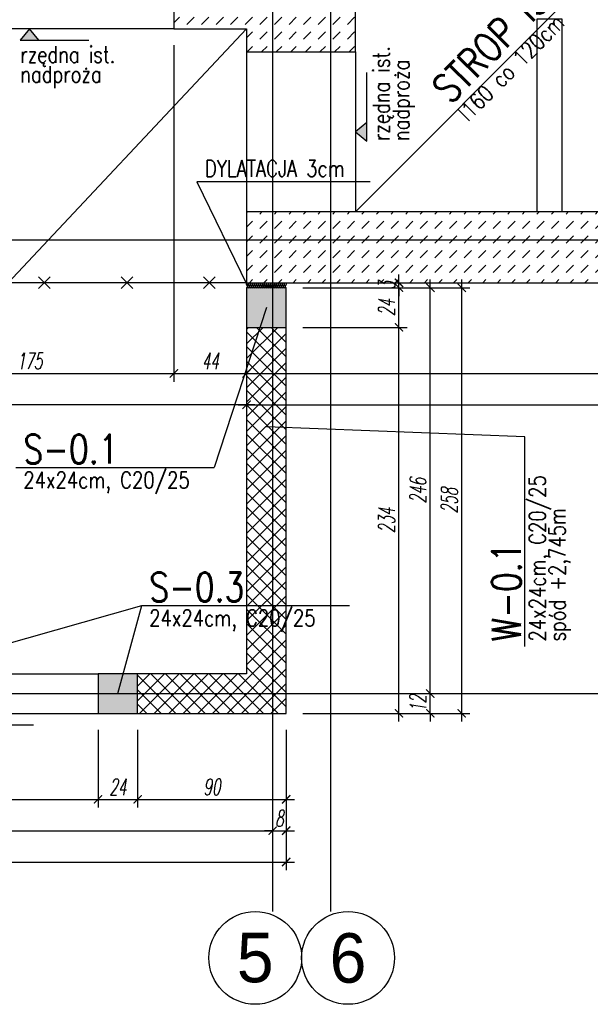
# Model space of a CAD drawing. Header units: millimetres. Extents: x -66901 to 936319, y -323998 to 488548.
# Tile 22 of 84: x 546464 to 549922, y 68218 to 74187. Entities that reach past the tile are written whole.
import ezdxf
from ezdxf.enums import TextEntityAlignment as Align
from ezdxf.lldxf.tags import DXFTag

# ---------------------------------------------------------------- set-up
doc = ezdxf.new("R2010")
doc.units = ezdxf.units.MM
doc.header["$LTSCALE"] = 5
doc.header["$MEASUREMENT"] = 0
for name, color, linetype in [('A-OCIEPLENIE', 3, 'Continuous'), ('K-BELKI', 5, 'DASHED2'), ('K-HATCH', 8, 'Continuous'), ('K-OSIE', 1, 'CENTER'), ('K-SC_KON', 2, 'Continuous'), ('K-STROPY', 201, 'Continuous'), ('K-SŁUPY', 4, 'Continuous'), ('K-WYMIARY', 254, 'Continuous'), ('N-20', 254, 'Continuous'), ('N-20-RZEDNA', 254, 'Continuous'), ('N-50', 4, 'Continuous'), ('S-25', 71, 'Continuous'), ('S-35', 101, 'Continuous'), ('ŚCIANY_NIENOŚNE', 125, 'DASHED2')]:
    doc.layers.add(name, color=color, linetype=linetype)
doc.styles.add('GENERATED_STYLE_3', font='txt')
doc.styles.add('ROMANS', font='romans.shx', dxfattribs={"width": 0.8, "oblique": 10})
doc.styles.add('WYMIARY', font='romans.shx', dxfattribs={"width": 0.6, "oblique": 10})
tags = doc.linetypes.add('CENTER', pattern=[2, 1.25, -0.25, 0.25, -0.25]).pattern_tags.tags
tags[10:11] = [DXFTag(74, 4), DXFTag(75, 0), DXFTag(340, '0'), DXFTag(46, 1.0), DXFTag(50, 0.0), DXFTag(44, 0.0), DXFTag(45, 0.0)]
tags[8:9] = [DXFTag(74, 4), DXFTag(75, 0), DXFTag(340, '0'), DXFTag(46, 1.0), DXFTag(50, 0.0), DXFTag(44, 0.0), DXFTag(45, 0.0)]
tags[6:7] = [DXFTag(74, 4), DXFTag(75, 0), DXFTag(340, '0'), DXFTag(46, 1.0), DXFTag(50, 0.0), DXFTag(44, 0.0), DXFTag(45, 0.0)]
tags[4:5] = [DXFTag(74, 4), DXFTag(75, 0), DXFTag(340, '0'), DXFTag(46, 1.0), DXFTag(50, 0.0), DXFTag(44, 0.0), DXFTag(45, 0.0)]
tags = doc.linetypes.add('DASHED2', pattern=[0.375, 0.25, -0.125]).pattern_tags.tags
tags[6:7] = [DXFTag(74, 4), DXFTag(75, 0), DXFTag(340, '0'), DXFTag(46, 1.0), DXFTag(50, 0.0), DXFTag(44, 0.0), DXFTag(45, 0.0)]
tags[4:5] = [DXFTag(74, 4), DXFTag(75, 0), DXFTag(340, '0'), DXFTag(46, 1.0), DXFTag(50, 0.0), DXFTag(44, 0.0), DXFTag(45, 0.0)]
doc.dimstyles.new('CM50', dxfattribs={"dimscale": 50, "dimtxt": 2, "dimasz": 1, "dimexe": 1, "dimexo": 2, "dimgap": 0.5, "dimtad": 1, "dimlfac": 0.1, "dimrnd": 0.5, "dimdsep": 46, "dimtxsty": 'WYMIARY', "dimblk": 'ARCHTICK', "dimcen": 0, "dimdle": 1, "dimclrd": 253, "dimclre": 251, "dimclrt": 30, "dimaunit": 1, "dimadec": 0, "dimazin": 0, "dimtfac": 1, "dimtix": 1, "dimtmove": 0, "dimatfit": 3, "dimldrblk": 'ARCHTICK', "dimfxl": 1, "dimtvp": 0.4, "dimtolj": 1, "dimarcsym": 0})

# ---------------------------------------------------------------- blocks, each defined once
blk = doc.blocks.new('_ArchTick')
at = {"color": 0, "linetype": 'ByBlock', "const_width": 0.15}
blk.add_lwpolyline([(-0.5, -0.5), (0.5, 0.5)], dxfattribs=at)
blk = doc.blocks.new('*D652')
at = {"layer": 'Defpoints', "color": 0, "transparency": 16777216}
for p in [(545439, 69981.8), (546939, 69981.8), (546939, 69460.5)]:
    blk.add_point(p, dxfattribs=at)
at = {"layer": 'K-WYMIARY', "color": 251, "lineweight": -2, "transparency": 16777216}
for p, q in [((545439, 69881.8), (545439, 69410.5)), ((546939, 69881.8), (546939, 69410.5))]:
    blk.add_line(p, q, dxfattribs=at)
at = {"layer": 'K-WYMIARY', "color": 253, "lineweight": -2, "transparency": 16777216}
blk.add_line((545389, 69460.5), (546989, 69460.5), dxfattribs=at)
at = {"layer": 'K-WYMIARY', "color": 253, "lineweight": -2, "transparency": 16777216, "xscale": 50, "yscale": 50, "zscale": 50, "rotation": 180}
blk.add_blockref('_ArchTick', (545439, 69460.5), dxfattribs=at)
at = {"layer": 'K-WYMIARY', "color": 253, "lineweight": -2, "transparency": 16777216, "xscale": 50, "yscale": 50, "zscale": 50}
blk.add_blockref('_ArchTick', (546939, 69460.5), dxfattribs=at)
at = {"layer": 'K-WYMIARY', "color": 30, "transparency": 16777216, "insert": (546189, 69535.5), "char_height": 100, "attachment_point": 5, "style": 'WYMIARY'}
blk.add_mtext('\\A1;150', dxfattribs=at)
blk = doc.blocks.new('*D653')
at = {"layer": 'Defpoints', "color": 0, "transparency": 16777216}
for p in [(546939, 69981.8), (547179, 69981.8), (547179, 69460.5)]:
    blk.add_point(p, dxfattribs=at)
at = {"layer": 'K-WYMIARY', "color": 251, "lineweight": -2, "transparency": 16777216}
for p, q in [((546939, 69881.8), (546939, 69410.5)), ((547179, 69881.8), (547179, 69410.5))]:
    blk.add_line(p, q, dxfattribs=at)
at = {"layer": 'K-WYMIARY', "color": 253, "lineweight": -2, "transparency": 16777216}
blk.add_line((546889, 69460.5), (547229, 69460.5), dxfattribs=at)
at = {"layer": 'K-WYMIARY', "color": 253, "lineweight": -2, "transparency": 16777216, "xscale": 50, "yscale": 50, "zscale": 50, "rotation": 180}
blk.add_blockref('_ArchTick', (546939, 69460.5), dxfattribs=at)
at = {"layer": 'K-WYMIARY', "color": 253, "lineweight": -2, "transparency": 16777216, "xscale": 50, "yscale": 50, "zscale": 50}
blk.add_blockref('_ArchTick', (547179, 69460.5), dxfattribs=at)
at = {"layer": 'K-WYMIARY', "color": 30, "transparency": 16777216, "insert": (547059, 69535.5), "char_height": 100, "attachment_point": 5, "style": 'WYMIARY'}
blk.add_mtext('\\A1;24', dxfattribs=at)
blk = doc.blocks.new('*D657')
at = {"layer": 'Defpoints', "color": 0, "transparency": 16777216}
for p in [(542789, 69394), (547997.2, 69394), (547997.2, 69270.5)]:
    blk.add_point(p, dxfattribs=at)
at = {"layer": 'K-WYMIARY', "color": 253, "lineweight": -2, "transparency": 16777216}
blk.add_line((542739, 69270.5), (548047.2, 69270.5), dxfattribs=at)
at = {"layer": 'K-WYMIARY', "color": 251, "lineweight": -2, "transparency": 16777216}
for p, q in [((542789, 69294), (542789, 69220.5)), ((547997.2, 69294), (547997.2, 69220.5))]:
    blk.add_line(p, q, dxfattribs=at)
at = {"layer": 'K-WYMIARY', "color": 253, "lineweight": -2, "transparency": 16777216, "xscale": 50, "yscale": 50, "zscale": 50, "rotation": 180}
blk.add_blockref('_ArchTick', (542789, 69270.5), dxfattribs=at)
at = {"layer": 'K-WYMIARY', "color": 253, "lineweight": -2, "transparency": 16777216, "xscale": 50, "yscale": 50, "zscale": 50}
blk.add_blockref('_ArchTick', (547997.2, 69270.5), dxfattribs=at)
at = {"layer": 'K-WYMIARY', "color": 30, "transparency": 16777216, "insert": (545393.1, 69345.5), "char_height": 100, "attachment_point": 5, "style": 'WYMIARY'}
blk.add_mtext('\\A1;521', dxfattribs=at)
blk = doc.blocks.new('*D658')
at = {"layer": 'Defpoints', "color": 0, "transparency": 16777216}
for p in [(548079, 69981.8), (547997.2, 69394), (548079, 69270.5)]:
    blk.add_point(p, dxfattribs=at)
at = {"layer": 'K-WYMIARY', "color": 251, "lineweight": -2, "transparency": 16777216}
for p, q in [((548079, 69881.8), (548079, 69220.5)), ((547997.2, 69294), (547997.2, 69220.5))]:
    blk.add_line(p, q, dxfattribs=at)
at = {"layer": 'K-WYMIARY', "color": 253, "lineweight": -2, "transparency": 16777216}
for p, q in [((547997.2, 69270.5), (547947.2, 69270.5)), ((547997.2, 69270.5), (548079, 69270.5)), ((548079, 69270.5), (548129, 69270.5))]:
    blk.add_line(p, q, dxfattribs=at)
at = {"layer": 'K-WYMIARY', "color": 253, "lineweight": -2, "transparency": 16777216, "xscale": 50, "yscale": 50, "zscale": 50}
blk.add_blockref('_ArchTick', (547997.2, 69270.5), dxfattribs=at)
at = {"layer": 'K-WYMIARY', "color": 253, "lineweight": -2, "transparency": 16777216, "xscale": 50, "yscale": 50, "zscale": 50, "rotation": 180}
blk.add_blockref('_ArchTick', (548079, 69270.5), dxfattribs=at)
at = {"layer": 'K-WYMIARY', "color": 30, "transparency": 16777216, "insert": (548038.1, 69345.5), "char_height": 100, "attachment_point": 5, "style": 'WYMIARY'}
blk.add_mtext('\\A1;8', dxfattribs=at)
blk = doc.blocks.new('*D659')
at = {"layer": 'Defpoints', "color": 0, "transparency": 16777216}
for p in [(534799, 69981.8), (548079, 69981.8), (548079, 69080.5)]:
    blk.add_point(p, dxfattribs=at)
at = {"layer": 'K-WYMIARY', "color": 251, "lineweight": -2, "transparency": 16777216}
for p, q in [((534799, 69881.8), (534799, 69030.5)), ((548079, 69881.8), (548079, 69030.5))]:
    blk.add_line(p, q, dxfattribs=at)
at = {"layer": 'K-WYMIARY', "color": 253, "lineweight": -2, "transparency": 16777216}
blk.add_line((534749, 69080.5), (548129, 69080.5), dxfattribs=at)
at = {"layer": 'K-WYMIARY', "color": 253, "lineweight": -2, "transparency": 16777216, "xscale": 50, "yscale": 50, "zscale": 50, "rotation": 180}
blk.add_blockref('_ArchTick', (534799, 69080.5), dxfattribs=at)
at = {"layer": 'K-WYMIARY', "color": 253, "lineweight": -2, "transparency": 16777216, "xscale": 50, "yscale": 50, "zscale": 50}
blk.add_blockref('_ArchTick', (548079, 69080.5), dxfattribs=at)
at = {"layer": 'K-WYMIARY', "color": 30, "transparency": 16777216, "insert": (541439, 69155.5), "char_height": 100, "attachment_point": 5, "style": 'WYMIARY'}
blk.add_mtext('\\A1;1328', dxfattribs=at)
blk = doc.blocks.new('*D668')
at = {"layer": 'Defpoints', "color": 0, "transparency": 16777216}
for p in [(545649, 74131.8), (547399, 74131.8), (547399, 72042.5)]:
    blk.add_point(p, dxfattribs=at)
at = {"layer": 'K-WYMIARY', "color": 251, "lineweight": -2, "transparency": 16777216}
for p, q in [((545649, 74031.8), (545649, 71992.5)), ((547399, 74031.8), (547399, 71992.5))]:
    blk.add_line(p, q, dxfattribs=at)
at = {"layer": 'K-WYMIARY', "color": 253, "lineweight": -2, "transparency": 16777216}
blk.add_line((545599, 72042.5), (547449, 72042.5), dxfattribs=at)
at = {"layer": 'K-WYMIARY', "color": 253, "lineweight": -2, "transparency": 16777216, "xscale": 50, "yscale": 50, "zscale": 50, "rotation": 180}
blk.add_blockref('_ArchTick', (545649, 72042.5), dxfattribs=at)
at = {"layer": 'K-WYMIARY', "color": 253, "lineweight": -2, "transparency": 16777216, "xscale": 50, "yscale": 50, "zscale": 50}
blk.add_blockref('_ArchTick', (547399, 72042.5), dxfattribs=at)
at = {"layer": 'K-WYMIARY', "color": 30, "transparency": 16777216, "insert": (546524, 72117.5), "char_height": 100, "attachment_point": 5, "style": 'WYMIARY'}
blk.add_mtext('\\A1;175', dxfattribs=at)
blk = doc.blocks.new('*D669')
at = {"layer": 'Defpoints', "color": 0, "transparency": 16777216}
for p in [(547399, 74131.8), (547839, 72132.5), (547839, 72042.5)]:
    blk.add_point(p, dxfattribs=at)
at = {"layer": 'K-WYMIARY', "color": 251, "lineweight": -2, "transparency": 16777216}
for p, q in [((547399, 74031.8), (547399, 71992.5)), ((547839, 72032.5), (547839, 71992.5))]:
    blk.add_line(p, q, dxfattribs=at)
at = {"layer": 'K-WYMIARY', "color": 253, "lineweight": -2, "transparency": 16777216}
blk.add_line((547349, 72042.5), (547889, 72042.5), dxfattribs=at)
at = {"layer": 'K-WYMIARY', "color": 253, "lineweight": -2, "transparency": 16777216, "xscale": 50, "yscale": 50, "zscale": 50, "rotation": 180}
blk.add_blockref('_ArchTick', (547399, 72042.5), dxfattribs=at)
at = {"layer": 'K-WYMIARY', "color": 253, "lineweight": -2, "transparency": 16777216, "xscale": 50, "yscale": 50, "zscale": 50}
blk.add_blockref('_ArchTick', (547839, 72042.5), dxfattribs=at)
at = {"layer": 'K-WYMIARY', "color": 30, "transparency": 16777216, "insert": (547619, 72117.5), "char_height": 100, "attachment_point": 5, "style": 'WYMIARY'}
blk.add_mtext('\\A1;44', dxfattribs=at)
blk = doc.blocks.new('*D670')
at = {"layer": 'Defpoints', "color": 0, "transparency": 16777216}
for p in [(552539, 72591.8), (547839, 72132.5), (552539, 72042.5)]:
    blk.add_point(p, dxfattribs=at)
at = {"layer": 'K-WYMIARY', "color": 251, "lineweight": -2, "transparency": 16777216}
for p, q in [((552539, 72491.8), (552539, 71992.5)), ((547839, 72032.5), (547839, 71992.5))]:
    blk.add_line(p, q, dxfattribs=at)
at = {"layer": 'K-WYMIARY', "color": 253, "lineweight": -2, "transparency": 16777216}
blk.add_line((547789, 72042.5), (552589, 72042.5), dxfattribs=at)
at = {"layer": 'K-WYMIARY', "color": 253, "lineweight": -2, "transparency": 16777216, "xscale": 50, "yscale": 50, "zscale": 50, "rotation": 180}
blk.add_blockref('_ArchTick', (547839, 72042.5), dxfattribs=at)
at = {"layer": 'K-WYMIARY', "color": 253, "lineweight": -2, "transparency": 16777216, "xscale": 50, "yscale": 50, "zscale": 50}
blk.add_blockref('_ArchTick', (552539, 72042.5), dxfattribs=at)
at = {"layer": 'K-WYMIARY', "color": 30, "transparency": 16777216, "insert": (550189, 72117.5), "char_height": 100, "attachment_point": 5, "style": 'WYMIARY'}
blk.add_mtext('\\A1;470', dxfattribs=at)
blk = doc.blocks.new('*D671')
at = {"layer": 'Defpoints', "color": 0, "transparency": 16777216}
for p in [(547839, 72591.8), (552539, 72591.8), (552539, 71852.5)]:
    blk.add_point(p, dxfattribs=at)
at = {"layer": 'K-WYMIARY', "color": 251, "lineweight": -2, "transparency": 16777216}
for p, q in [((547839, 72491.8), (547839, 71802.5)), ((552539, 72491.8), (552539, 71802.5))]:
    blk.add_line(p, q, dxfattribs=at)
at = {"layer": 'K-WYMIARY', "color": 253, "lineweight": -2, "transparency": 16777216}
blk.add_line((547789, 71852.5), (552589, 71852.5), dxfattribs=at)
at = {"layer": 'K-WYMIARY', "color": 253, "lineweight": -2, "transparency": 16777216, "xscale": 50, "yscale": 50, "zscale": 50, "rotation": 180}
blk.add_blockref('_ArchTick', (547839, 71852.5), dxfattribs=at)
at = {"layer": 'K-WYMIARY', "color": 253, "lineweight": -2, "transparency": 16777216, "xscale": 50, "yscale": 50, "zscale": 50}
blk.add_blockref('_ArchTick', (552539, 71852.5), dxfattribs=at)
at = {"layer": 'K-WYMIARY', "color": 30, "transparency": 16777216, "insert": (550189, 71927.5), "char_height": 100, "attachment_point": 5, "style": 'WYMIARY'}
blk.add_mtext('\\A1;470', dxfattribs=at)
blk = doc.blocks.new('*D672')
at = {"layer": 'Defpoints', "color": 0, "transparency": 16777216}
for p in [(547839, 72591.8), (536619, 72541.8), (536619, 71852.5)]:
    blk.add_point(p, dxfattribs=at)
at = {"layer": 'K-WYMIARY', "color": 251, "lineweight": -2, "transparency": 16777216}
for p, q in [((547839, 72491.8), (547839, 71802.5)), ((536619, 72441.8), (536619, 71802.5))]:
    blk.add_line(p, q, dxfattribs=at)
at = {"layer": 'K-WYMIARY', "color": 253, "lineweight": -2, "transparency": 16777216}
blk.add_line((547889, 71852.5), (536569, 71852.5), dxfattribs=at)
at = {"layer": 'K-WYMIARY', "color": 253, "lineweight": -2, "transparency": 16777216, "xscale": 50, "yscale": 50, "zscale": 50, "rotation": 180}
blk.add_blockref('_ArchTick', (536619, 71852.5), dxfattribs=at)
at = {"layer": 'K-WYMIARY', "color": 253, "lineweight": -2, "transparency": 16777216, "xscale": 50, "yscale": 50, "zscale": 50}
blk.add_blockref('_ArchTick', (547839, 71852.5), dxfattribs=at)
at = {"layer": 'K-WYMIARY', "color": 30, "transparency": 16777216, "insert": (542229, 71927.5), "char_height": 100, "attachment_point": 5, "style": 'WYMIARY'}
blk.add_mtext('\\A1;1122', dxfattribs=at)
blk = doc.blocks.new('*D863')
at = {"layer": 'Defpoints', "color": 0, "transparency": 16777216}
for p in [(547179, 69981.8), (548079, 69981.8), (548079, 69460.5)]:
    blk.add_point(p, dxfattribs=at)
at = {"layer": 'K-WYMIARY', "color": 251, "lineweight": -2, "transparency": 16777216}
for p, q in [((547179, 69881.8), (547179, 69410.5)), ((548079, 69881.8), (548079, 69410.5))]:
    blk.add_line(p, q, dxfattribs=at)
at = {"layer": 'K-WYMIARY', "color": 253, "lineweight": -2, "transparency": 16777216}
blk.add_line((547129, 69460.5), (548129, 69460.5), dxfattribs=at)
at = {"layer": 'K-WYMIARY', "color": 253, "lineweight": -2, "transparency": 16777216, "xscale": 50, "yscale": 50, "zscale": 50, "rotation": 180}
blk.add_blockref('_ArchTick', (547179, 69460.5), dxfattribs=at)
at = {"layer": 'K-WYMIARY', "color": 253, "lineweight": -2, "transparency": 16777216, "xscale": 50, "yscale": 50, "zscale": 50}
blk.add_blockref('_ArchTick', (548079, 69460.5), dxfattribs=at)
at = {"layer": 'K-WYMIARY', "color": 30, "transparency": 16777216, "insert": (547629, 69535.5), "char_height": 100, "attachment_point": 5, "style": 'WYMIARY'}
blk.add_mtext('\\A1;90', dxfattribs=at)
blk = doc.blocks.new('*D864')
at = {"layer": 'Defpoints', "color": 0, "transparency": 16777216}
for p in [(548079, 72321.8), (548762.5, 72321.8), (548079, 69981.8)]:
    blk.add_point(p, dxfattribs=at)
at = {"layer": 'K-WYMIARY', "color": 253, "lineweight": -2, "transparency": 16777216}
blk.add_line((548762.5, 69931.8), (548762.5, 72371.8), dxfattribs=at)
at = {"layer": 'K-WYMIARY', "color": 251, "lineweight": -2, "transparency": 16777216}
for p, q in [((548179, 72321.8), (548812.5, 72321.8)), ((548179, 69981.8), (548812.5, 69981.8))]:
    blk.add_line(p, q, dxfattribs=at)
at = {"layer": 'K-WYMIARY', "color": 253, "lineweight": -2, "transparency": 16777216, "xscale": 50, "yscale": 50, "zscale": 50}
for p, rotation in [((548762.5, 72321.8), 90), ((548762.5, 69981.8), 270)]:
    blk.add_blockref('_ArchTick', p, dxfattribs=dict(at, rotation=rotation))
at = {"layer": 'K-WYMIARY', "color": 30, "transparency": 16777216, "insert": (548687.5, 71151.8), "char_height": 100, "attachment_point": 5, "rotation": 90, "style": 'WYMIARY'}
blk.add_mtext('\\A1;234', dxfattribs=at)
blk = doc.blocks.new('*D865')
at = {"layer": 'Defpoints', "color": 0, "transparency": 16777216}
for p in [(548079, 72561.8), (548762.5, 72561.8), (548079, 72321.8)]:
    blk.add_point(p, dxfattribs=at)
at = {"layer": 'K-WYMIARY', "color": 253, "lineweight": -2, "transparency": 16777216}
blk.add_line((548762.5, 72271.8), (548762.5, 72611.8), dxfattribs=at)
at = {"layer": 'K-WYMIARY', "color": 251, "lineweight": -2, "transparency": 16777216}
for p, q in [((548179, 72561.8), (548812.5, 72561.8)), ((548179, 72321.8), (548812.5, 72321.8))]:
    blk.add_line(p, q, dxfattribs=at)
at = {"layer": 'K-WYMIARY', "color": 253, "lineweight": -2, "transparency": 16777216, "xscale": 50, "yscale": 50, "zscale": 50}
for p, rotation in [((548762.5, 72561.8), 90), ((548762.5, 72321.8), 270)]:
    blk.add_blockref('_ArchTick', p, dxfattribs=dict(at, rotation=rotation))
at = {"layer": 'K-WYMIARY', "color": 30, "transparency": 16777216, "insert": (548687.5, 72441.8), "char_height": 100, "attachment_point": 5, "rotation": 90, "style": 'WYMIARY'}
blk.add_mtext('\\A1;24', dxfattribs=at)
blk = doc.blocks.new('*D866')
at = {"layer": 'Defpoints', "color": 0, "transparency": 16777216}
for p in [(548646, 72591.8), (548762.5, 72591.8), (548079, 72561.8)]:
    blk.add_point(p, dxfattribs=at)
at = {"layer": 'K-WYMIARY', "color": 253, "lineweight": -2, "transparency": 16777216}
for p, q in [((548762.5, 72591.8), (548762.5, 72641.8)), ((548762.5, 72561.8), (548762.5, 72591.8)), ((548762.5, 72561.8), (548762.5, 72511.8))]:
    blk.add_line(p, q, dxfattribs=at)
at = {"layer": 'K-WYMIARY', "color": 251, "lineweight": -2, "transparency": 16777216}
for p, q in [((548746, 72591.8), (548812.5, 72591.8)), ((548179, 72561.8), (548812.5, 72561.8))]:
    blk.add_line(p, q, dxfattribs=at)
at = {"layer": 'K-WYMIARY', "color": 253, "lineweight": -2, "transparency": 16777216, "xscale": 50, "yscale": 50, "zscale": 50}
for p, rotation in [((548762.5, 72591.8), 270), ((548762.5, 72561.8), 90)]:
    blk.add_blockref('_ArchTick', p, dxfattribs=dict(at, rotation=rotation))
at = {"layer": 'K-WYMIARY', "color": 30, "transparency": 16777216, "insert": (548687.5, 72576.8), "char_height": 100, "attachment_point": 5, "rotation": 90, "style": 'WYMIARY'}
blk.add_mtext('\\A1;3', dxfattribs=at)
blk = doc.blocks.new('*D867')
at = {"layer": 'Defpoints', "color": 0, "transparency": 16777216}
for p in [(548800.5, 70101.8), (548952.5, 70101.8), (548079, 69981.8)]:
    blk.add_point(p, dxfattribs=at)
at = {"layer": 'K-WYMIARY', "color": 253, "lineweight": -2, "transparency": 16777216}
for p, q in [((548952.5, 70101.8), (548952.5, 70151.8)), ((548952.5, 69981.8), (548952.5, 70101.8)), ((548952.5, 69981.8), (548952.5, 69931.8))]:
    blk.add_line(p, q, dxfattribs=at)
at = {"layer": 'K-WYMIARY', "color": 251, "lineweight": -2, "transparency": 16777216}
for p, q in [((548900.5, 70101.8), (549002.5, 70101.8)), ((548179, 69981.8), (549002.5, 69981.8))]:
    blk.add_line(p, q, dxfattribs=at)
at = {"layer": 'K-WYMIARY', "color": 253, "lineweight": -2, "transparency": 16777216, "xscale": 50, "yscale": 50, "zscale": 50}
for p, rotation in [((548952.5, 70101.8), 270), ((548952.5, 69981.8), 90)]:
    blk.add_blockref('_ArchTick', p, dxfattribs=dict(at, rotation=rotation))
at = {"layer": 'K-WYMIARY', "color": 30, "transparency": 16777216, "insert": (548877.5, 70041.8), "char_height": 100, "attachment_point": 5, "rotation": 90, "style": 'WYMIARY'}
blk.add_mtext('\\A1;12', dxfattribs=at)
blk = doc.blocks.new('*D868')
at = {"layer": 'Defpoints', "color": 0, "transparency": 16777216}
for p in [(548079, 72561.8), (548952.5, 72561.8), (548800.5, 70101.8)]:
    blk.add_point(p, dxfattribs=at)
at = {"layer": 'K-WYMIARY', "color": 253, "lineweight": -2, "transparency": 16777216}
blk.add_line((548952.5, 70051.8), (548952.5, 72611.8), dxfattribs=at)
at = {"layer": 'K-WYMIARY', "color": 251, "lineweight": -2, "transparency": 16777216}
for p, q in [((548179, 72561.8), (549002.5, 72561.8)), ((548900.5, 70101.8), (549002.5, 70101.8))]:
    blk.add_line(p, q, dxfattribs=at)
at = {"layer": 'K-WYMIARY', "color": 253, "lineweight": -2, "transparency": 16777216, "xscale": 50, "yscale": 50, "zscale": 50}
for p, rotation in [((548952.5, 72561.8), 90), ((548952.5, 70101.8), 270)]:
    blk.add_blockref('_ArchTick', p, dxfattribs=dict(at, rotation=rotation))
at = {"layer": 'K-WYMIARY', "color": 30, "transparency": 16777216, "insert": (548877.5, 71331.8), "char_height": 100, "attachment_point": 5, "rotation": 90, "style": 'WYMIARY'}
blk.add_mtext('\\A1;246', dxfattribs=at)
blk = doc.blocks.new('*D869')
at = {"layer": 'Defpoints', "color": 0, "transparency": 16777216}
for p in [(548079, 72561.8), (549142.5, 72561.8), (548079, 69981.8)]:
    blk.add_point(p, dxfattribs=at)
at = {"layer": 'K-WYMIARY', "color": 253, "lineweight": -2, "transparency": 16777216}
blk.add_line((549142.5, 69931.8), (549142.5, 72611.8), dxfattribs=at)
at = {"layer": 'K-WYMIARY', "color": 251, "lineweight": -2, "transparency": 16777216}
for p, q in [((548179, 72561.8), (549192.5, 72561.8)), ((548179, 69981.8), (549192.5, 69981.8))]:
    blk.add_line(p, q, dxfattribs=at)
at = {"layer": 'K-WYMIARY', "color": 253, "lineweight": -2, "transparency": 16777216, "xscale": 50, "yscale": 50, "zscale": 50}
for p, rotation in [((549142.5, 72561.8), 90), ((549142.5, 69981.8), 270)]:
    blk.add_blockref('_ArchTick', p, dxfattribs=dict(at, rotation=rotation))
at = {"layer": 'K-WYMIARY', "color": 30, "transparency": 16777216, "insert": (549067.5, 71271.8), "char_height": 100, "attachment_point": 5, "rotation": 90, "style": 'WYMIARY'}
blk.add_mtext('\\A1;258', dxfattribs=at)

msp = doc.modelspace()

# ---------------------------------------------------------------- hatches: boundary and pattern name
at = {"layer": 'K-HATCH', "lineweight": 0}
h = msp.add_hatch(dxfattribs=at)
h.set_pattern_fill('DASH', color=256, scale=500, angle=45, style=0)
h.paths.add_polyline_path([(552539, 79531.848), (552229, 79531.848), (552229, 77091.848), (552539, 77091.848)])
h.paths.add_polyline_path([(552229, 79531.848), (552109, 79531.848), (552109, 77291.848), (551809, 77291.848), (551809, 77091.848), (552229, 77091.848)])
h.paths.add_polyline_path([(552229, 77091.848), (551809, 77091.848), (551809, 76766.848), (552229, 76766.848)])
h.paths.add_polyline_path([(552539, 77091.848), (552229, 77091.848), (552229, 76766.848), (552539, 76766.848)])
h.paths.add_polyline_path([(552539, 76766.848), (552229, 76766.848), (552229, 75411.848), (552539, 75411.848)])
h.paths.add_polyline_path([(552229, 76766.848), (551809, 76766.848), (551809, 76641.848), (552109, 76641.848), (552109, 75411.848), (552229, 75411.848)])
h.paths.add_polyline_path([(552229, 75411.848), (552109, 75411.848), (552109, 74441.848), (552229, 74441.848)])
h.paths.add_polyline_path([(552539, 75411.848), (552229, 75411.848), (552229, 74441.848), (552539, 74441.848)])
h.paths.add_polyline_path([(552539, 74441.848), (552229, 74441.848), (552229, 72851.848), (552539, 72851.848)])
h.paths.add_polyline_path([(552229, 74441.848), (552109, 74441.848), (552109, 73021.848), (548347.976, 73021.848), (548347.976, 72851.848), (552229, 72851.848)])
h = msp.add_hatch(dxfattribs=at)
h.set_pattern_fill('DASH', color=256, scale=500, angle=45, style=0)
h.paths.add_polyline_path([(547997.193, 74561.848), (547399, 74561.848), (547399, 74441.848), (547997.193, 74441.848)])
h.paths.add_polyline_path([(548347.976, 74561.848), (547997.193, 74561.848), (547997.193, 74441.848), (548347.976, 74441.848)])
h.paths.add_polyline_path([(548499, 74561.848), (548347.976, 74561.848), (548347.976, 74441.848), (548499, 74441.848)])
h.paths.add_polyline_path([(548499, 74441.848), (548347.976, 74441.848), (548347.976, 73991.848), (548499, 73991.848)])
h.paths.add_polyline_path([(548347.976, 74441.848), (547997.193, 74441.848), (547997.193, 73991.848), (548347.976, 73991.848)])
h.paths.add_polyline_path([(547997.193, 74441.848), (547399, 74441.848), (547399, 74131.848), (547839, 74131.848), (547839, 73991.848), (547997.193, 73991.848)])
at = {"layer": 'K-HATCH'}
h = msp.add_hatch(dxfattribs=at)
h.set_pattern_fill('ANSI33', color=256, scale=500, style=0)
h.paths.add_polyline_path([(535039, 72511.848), (534799, 72511.848), (534799, 72271.848), (535039, 72271.848)])
h.paths.add_polyline_path([(538329, 74101.848), (538089, 74101.848), (538089, 73881.848), (538329, 73881.848)])
h.paths.add_polyline_path([(544169, 74101.848), (543929, 74101.848), (543929, 73861.848), (544169, 73861.848)])
h.paths.add_polyline_path([(548079, 72561.848), (547839, 72561.848), (547839, 72321.848), (548079, 72321.848)])
h.paths.add_polyline_path([(547179, 70221.848), (546939, 70221.848), (546939, 69981.848), (547179, 69981.848)])
h.paths.add_polyline_path([(542182.333, 70221.848), (541942.333, 70221.848), (541942.333, 69981.848), (542182.333, 69981.848)])
h.paths.add_polyline_path([(540315.667, 70221.848), (540075.667, 70221.848), (540075.667, 69981.848), (540315.667, 69981.848)])
h.paths.add_polyline_path([(537429, 70221.848), (537189, 70221.848), (537189, 69981.848), (537429, 69981.848)])
h.paths.add_polyline_path([(535689, 70221.848), (535449, 70221.848), (535449, 69981.848), (535689, 69981.848)])
at = {"layer": 'K-HATCH', "lineweight": 0}
h = msp.add_hatch(dxfattribs=at)
h.set_pattern_fill('DASH', color=256, scale=500, angle=45, style=0)
h.paths.add_polyline_path([(552539, 72851.848), (552229, 72851.848), (552229, 72591.848), (552539, 72591.848)])
h.paths.add_polyline_path([(552229, 72851.848), (548347.976, 72851.848), (548347.976, 72591.848), (552229, 72591.848)])
h.paths.add_polyline_path([(548347.976, 72851.848), (547997.193, 72851.848), (547997.193, 72591.848), (548347.976, 72591.848)])
h.paths.add_polyline_path([(547997.193, 72851.848), (547839, 72851.848), (547839, 72591.848), (547997.193, 72591.848)])
h.paths.add_polyline_path([(547997.193, 73021.848), (547839, 73021.848), (547839, 72851.848), (547997.193, 72851.848)])
h.paths.add_polyline_path([(548347.976, 73021.848), (547997.193, 73021.848), (547997.193, 72851.848), (548347.976, 72851.848)])
h = msp.add_hatch(dxfattribs=at)
h.set_pattern_fill('ANSI37', color=256, scale=500, style=0)
h.paths.add_polyline_path([(547919.786, 72321.848), (547839, 72321.848), (547839, 72074.637)], flags=17)
h.paths.add_polyline_path([(547997.193, 72321.848), (547919.786, 72321.848), (547839, 72074.637), (547839, 70634.832), (547997.193, 70634.832)])
h.paths.add_polyline_path([(548079, 72321.848), (547997.193, 72321.848), (547997.193, 71716.572), (548079, 71713.486)])
h.paths.add_polyline_path([(548079, 71713.486), (547997.193, 71716.572), (547997.193, 70634.832), (548079, 70634.832)])
h.paths.add_polyline_path([(547997.193, 70634.832), (547839, 70634.832), (547839, 70221.848), (547179, 70221.848), (547179, 70101.848), (547997.193, 70101.848)])
h.paths.add_polyline_path([(548079, 70634.832), (547997.193, 70634.832), (547997.193, 70101.848), (548079, 70101.848)])
h.paths.add_polyline_path([(548079, 70101.848), (547997.193, 70101.848), (547997.193, 69981.848), (548079, 69981.848)])
h.paths.add_polyline_path([(547997.193, 70101.848), (547179, 70101.848), (547179, 69981.848), (547997.193, 69981.848)])
h.paths.add_polyline_path([(547225.587, 70616.082), (547913.087, 70616.082), (547913.087, 70878.582), (547225.587, 70878.582)], flags=9)
h.paths.add_polyline_path([(547222.671, 70438.404), (548415.052, 70438.404), (548415.052, 70666.975), (547222.671, 70666.975)], flags=9)
at = {"layer": 'N-20-RZEDNA', "lineweight": 0}
for points in [[(546580, 74062.566), (546524, 74131.848), (546468, 74062.566)], [(548568.282, 73562.848), (548499, 73506.848), (548568.282, 73450.848)]]:
    msp.add_hatch(color=256, dxfattribs=at).paths.add_polyline_path(points)

# ---------------------------------------------------------------- linework, layer by layer
at = {"layer": 'A-OCIEPLENIE'}
msp.add_lwpolyline([(547839, 72561.848, 0.53232259), (547844.559, 72570.107), (547839.391, 72583.719, -1.449322), (547850.609, 72583.719), (547845.441, 72570.107, 1.48562189), (547856.559, 72570.107), (547851.391, 72583.719, -1.449322), (547862.609, 72583.719), (547857.441, 72570.107, 1.48562189), (547868.559, 72570.107), (547863.391, 72583.719, -1.449322), (547874.609, 72583.719), (547869.441, 72570.107, 1.48562189), (547880.559, 72570.107), (547875.391, 72583.719, -1.449322), (547886.609, 72583.719), (547881.441, 72570.107, 1.48562189), (547892.559, 72570.107), (547887.391, 72583.719, -1.449322), (547898.609, 72583.719), (547893.441, 72570.107, 1.48562189), (547904.559, 72570.107), (547899.391, 72583.719, -1.449322), (547910.609, 72583.719), (547905.441, 72570.107, 1.48562189), (547916.559, 72570.107), (547911.391, 72583.719, -1.449322), (547922.609, 72583.719), (547917.441, 72570.107, 0.53232259), (547923, 72561.848, 0.53232259), (547928.559, 72570.107), (547923.391, 72583.719, -1.449322), (547934.609, 72583.719), (547929.441, 72570.107, 1.48562189), (547940.559, 72570.107), (547935.391, 72583.719, -1.449322), (547946.609, 72583.719), (547941.441, 72570.107, 1.48562189), (547952.559, 72570.107), (547947.391, 72583.719, -1.449322), (547958.609, 72583.719), (547953.441, 72570.107, 1.48562189), (547964.559, 72570.107), (547959.391, 72583.719, -1.449322), (547970.609, 72583.719), (547965.441, 72570.107, 1.48562189), (547976.559, 72570.107), (547971.391, 72583.719, -1.449322), (547982.609, 72583.719), (547977.441, 72570.107, 1.48562189), (547988.559, 72570.107), (547983.391, 72583.719, -1.449322), (547994.609, 72583.719), (547989.441, 72570.107, 1.48562189), (548000.559, 72570.107), (547995.391, 72583.719, -0.52495815), (548001, 72591.848, -0.52495815), (548006.609, 72583.719), (548001.441, 72570.107, 1.48562189), (548012.559, 72570.107), (548007.391, 72583.719, -1.449322), (548018.609, 72583.719), (548013.441, 72570.107, 1.48562189), (548024.559, 72570.107), (548019.391, 72583.719, -1.449322), (548030.609, 72583.719), (548025.441, 72570.107, 1.48562189), (548036.559, 72570.107), (548031.391, 72583.719, -1.449322), (548042.609, 72583.719), (548037.441, 72570.107, 1.48562189), (548048.559, 72570.107), (548043.391, 72583.719, -1.449322), (548054.609, 72583.719), (548049.441, 72570.107, 1.48562189), (548060.559, 72570.107), (548055.391, 72583.719, -1.449322), (548066.609, 72583.719), (548061.441, 72570.107, 1.48562189), (548072.559, 72570.107), (548067.391, 72583.719, -1.449322), (548078.609, 72583.719), (548073.441, 72570.107, 0.53232259), (548079, 72561.848)], format="xyb", dxfattribs=at)
at = {"layer": 'K-BELKI'}
for p, q in [((547399, 74131.848), (545649, 74131.848)), ((547839, 73991.848), (547839, 73021.848)), ((548499, 73991.848), (548499, 73021.848)), ((545439, 70221.848), (546939, 70221.848)), ((545439, 69981.848), (546939, 69981.848))]:
    msp.add_line(p, q, dxfattribs=at)
at = {"layer": 'K-OSIE'}
for p, q in [((547997.193, 88457.5), (547997.193, 68780.5)), ((548347.976, 88457.5), (548347.976, 68780.5)), ((526912.5, 72851.848), (553624, 72851.848)), ((526912.5, 70101.848), (553624, 70101.848))]:
    msp.add_line(p, q, dxfattribs=at)
for centre in [(547891.334, 68499.25), (548453.834, 68499.25)]:
    msp.add_circle(centre, 281.25, dxfattribs=at)
at = {"layer": 'K-SC_KON'}
for points in [[(552109, 73021.848), (547839, 73021.848), (547839, 72591.848), (552539, 72591.848), (552539, 79531.848), (552109, 79531.848), (552109, 77291.848), (551809, 77291.848), (551809, 76641.848), (552109, 76641.848), (552109, 73021.848)], [(547839, 74131.848), (547839, 73991.848), (548499, 73991.848), (548499, 74561.848), (547399, 74561.848), (547399, 74131.848), (547839, 74131.848)], [(547839, 70221.848), (546939, 70221.848), (546939, 69981.848), (548079, 69981.848), (548079, 72561.848), (547839, 72561.848), (547839, 70221.848)]]:
    msp.add_lwpolyline(points, dxfattribs=at)
at = {"layer": 'K-STROPY'}
for p, q in [((548499, 73021.848), (552109, 76641.848)), ((544169, 70221.848), (547839, 74131.848))]:
    msp.add_line(p, q, dxfattribs=at)
at = {"layer": 'K-SŁUPY'}
for points in [[(547839, 72321.848), (548079, 72321.848), (548079, 72561.848), (547839, 72561.848)], [(546939, 69981.848), (547179, 69981.848), (547179, 70221.848), (546939, 70221.848)]]:
    msp.add_lwpolyline(points, close=True, dxfattribs=at)
at = {"layer": 'N-20'}
for p, q in [((547959, 72441.848), (547641.848, 71471.332)), ((549526.142, 71658.903), (547959, 71718.012)), ((545319, 70101.848), (547203.668, 70634.832)), ((547059, 70101.848), (547203.668, 70634.832))]:
    msp.add_line(p, q, dxfattribs=at)
msp.add_lwpolyline([(548587.721, 73204.821), (547537.5, 73204.821), (547841.975, 72576.913)], dxfattribs=at)
at = {"layer": 'N-20-RZEDNA'}
for points in [[(546580, 74062.566), (546524, 74131.848), (546468, 74062.566), (546884, 74062.566)], [(548568.282, 73562.848), (548499, 73506.848), (548568.282, 73450.848), (548568.282, 73866.848)], [(546245, 69912.566), (546189, 69981.848), (546133, 69912.566), (546549, 69912.566)]]:
    msp.add_lwpolyline(points, dxfattribs=at)
at = {"layer": 'S-25'}
for p, q in [((549526.142, 70386.942), (549526.142, 71658.903)), ((546441.002, 71471.332), (547641.848, 71471.332)), ((547203.668, 70634.832), (548463.515, 70634.832))]:
    msp.add_line(p, q, dxfattribs=at)
at = {"layer": 'ŚCIANY_NIENOŚNE'}
for p, q in [((546578.645, 72627.204), (546649.355, 72556.493)), ((546649.355, 72627.204), (546578.645, 72556.493)), ((547078.645, 72627.204), (547149.355, 72556.493)), ((547149.355, 72627.204), (547078.645, 72556.493)), ((547578.645, 72627.204), (547649.355, 72556.493)), ((547649.355, 72627.204), (547578.645, 72556.493))]:
    msp.add_line(p, q, dxfattribs=at)
msp.add_lwpolyline([(549599, 74191.848), (549749, 74191.848), (549749, 73021.848), (549599, 73021.848)], close=True, dxfattribs=at)
msp.add_lwpolyline([(547839, 72591.848), (543389, 72591.848), (543389, 74131.848)], dxfattribs=at)

# ---------------------------------------------------------------- texts
at = {"layer": 'N-20-RZEDNA', "style": 'ROMANS', "width": 0.8}
for s, p in [('rzędna ist.', (546468, 73895.9)), ('nadproża', (546468, 73775.9))]:
    msp.add_text(s, height=100, dxfattribs=at).set_placement(p, align=Align.BOTTOM_LEFT)
for s, p in [('rzędna ist.', (548734.949, 73450.848)), ('nadproża', (548854.949, 73450.848))]:
    msp.add_text(s, height=100, rotation=90, dxfattribs=at).set_placement(p, align=Align.BOTTOM_LEFT)
at = {"layer": 'N-50', "style": 'GENERATED_STYLE_3'}
for s, p in [('5', (547891.334, 68499.25)), ('6', (548453.834, 68499.25))]:
    msp.add_text(s, height=300, dxfattribs=at).set_placement(p, align=Align.MIDDLE)
at = {"layer": 'S-25', "style": 'ROMANS', "width": 0.8}
for s, rotation, p in [('I160 co 120cm', 45.0789603, (549180.628, 73563.73)), ('DYLATACJA 3cm', 359.9997131, (547587.079, 73234.821)), ('24x24cm, C20/25', 0, (546486.671, 71346.332)), ('24x24cm, C20/25', 90, (549651.142, 70417.083)), ('spód +2,745m', 90, (549771.142, 70417.083)), ('24x24cm, C20/25', 0, (547249.337, 70509.832))]:
    msp.add_text(s, height=100, rotation=rotation, dxfattribs=at).set_placement(p)
at = {"layer": 'S-35', "style": 'ROMANS', "width": 0.8}
for s, rotation, p in [('STROP ISTNIEJĄCY NA BELKACH STALOWYCH', 45.0789603, (549074.416, 73669.649)), ('W-0.1', 90, (549501.142, 70417.083))]:
    msp.add_text(s, height=175, rotation=rotation, dxfattribs=at).set_placement(p)
for s, p in [('S-0.1', (546486.671, 71496.332)), ('S-0.3', (547249.337, 70659.832))]:
    msp.add_text(s, height=175, dxfattribs=at).set_placement(p)

# ---------------------------------------------------------------- dimensions: what is measured, and where the dimension line sits
at = {"layer": 'K-WYMIARY'}
for base, p1, p2, picture, middle in [((547399, 72042.5), (545649, 74131.848), (547399, 74131.848), '*D668', (546524, 72117.5)), ((547839, 72042.5), (547399, 74131.848), (547839, 72132.5), '*D669', (547619, 72117.5)), ((536619, 71852.5), (547839, 72591.848), (536619, 72541.848), '*D672', (542229, 71927.5)), ((552539, 72042.5), (547839, 72132.5), (552539, 72591.848), '*D670', (550189, 72117.5)), ((552539, 71852.5), (547839, 72591.848), (552539, 72591.848), '*D671', (550189, 71927.5)), ((548079, 69080.5), (534799, 69981.848), (548079, 69981.848), '*D659', (541439, 69155.5)), ((546939, 69460.5), (545439, 69981.848), (546939, 69981.848), '*D652', (546189, 69535.5)), ((547179, 69460.5), (546939, 69981.848), (547179, 69981.848), '*D653', (547059, 69535.5)), ((548079, 69460.5), (547179, 69981.848), (548079, 69981.848), '*D863', (547629, 69535.5)), ((548079, 69270.5), (547997.193, 69394), (548079, 69981.848), '*D658', (548038.096, 69345.5)), ((547997.193, 69270.5), (542789, 69394), (547997.193, 69394), '*D657', (545393.096, 69345.5))]:
    dim = msp.add_linear_dim(base=base, p1=p1, p2=p2, dimstyle='CM50', override={"dimtmove": 1}, dxfattribs=at)
    dim.commit()
    dim.dimension.update_dxf_attribs({"geometry": picture, "text_midpoint": middle})
for base, p1, p2, picture, middle in [((548762.5, 72591.848), (548079, 72561.848), (548646, 72591.848), '*D866', (548687.5, 72576.848)), ((548762.5, 72561.848), (548079, 72321.848), (548079, 72561.848), '*D865', (548687.5, 72441.848)), ((548952.5, 72561.848), (548800.5, 70101.848), (548079, 72561.848), '*D868', (548877.5, 71331.848)), ((549142.5, 72561.848), (548079, 69981.848), (548079, 72561.848), '*D869', (549067.5, 71271.848))]:
    dim = msp.add_linear_dim(base=base, p1=p1, p2=p2, angle=90, dimstyle='CM50', override={"dimtmove": 1}, dxfattribs=at)
    dim.commit()
    dim.dimension.update_dxf_attribs({"geometry": picture, "text_midpoint": middle})
for base, p2, picture, middle in [((548762.5, 72321.848), (548079, 72321.848), '*D864', (548687.5, 71151.848)), ((548952.5, 70101.848), (548800.5, 70101.848), '*D867', (548877.5, 70041.848))]:
    dim = msp.add_linear_dim(base=base, p1=(548079, 69981.848), p2=p2, angle=90, dimstyle='CM50', dxfattribs=at)
    dim.commit()
    dim.dimension.update_dxf_attribs({"geometry": picture, "text_midpoint": middle})

doc.saveas('drawing.dxf')
